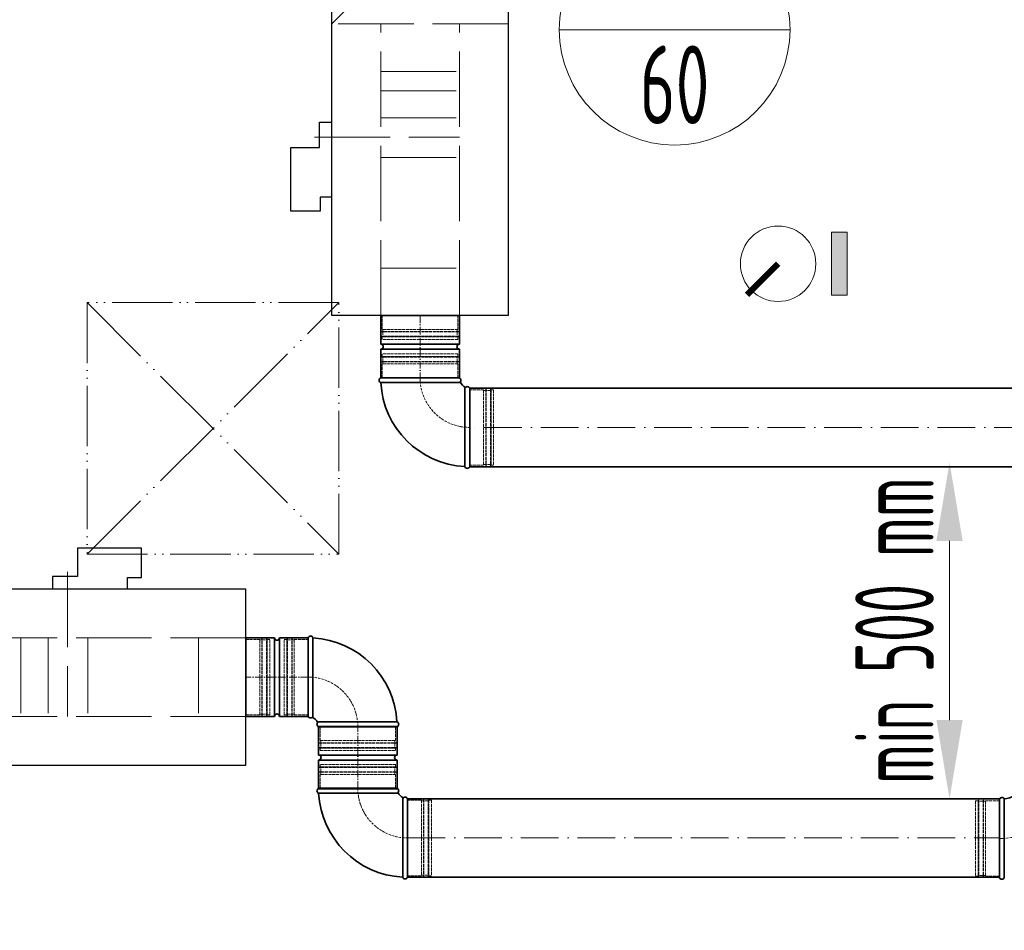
# Model space of a CAD drawing. Header units: millimetres. Extents: x -118717 to 8962, y 22910 to 145283.
# Tile 135 of 193: x -49021 to -47456, y 69182 to 70630. Entities that reach past the tile are written whole.
import ezdxf
from ezdxf.enums import TextEntityAlignment as Align

# ---------------------------------------------------------------- set-up
doc = ezdxf.new("R2010")
doc.units = ezdxf.units.MM
for name, pattern in [('ACAD_ISO02W100', [15, 12, -3]), ('ACAD_ISO05W100', [33, 24, -3, 0, -3, 0, -3]), ('ACAD_ISO10W100', [18, 12, -3, 0, -3])]:
    doc.linetypes.add(name, pattern=pattern)
for name, color, linetype, lineweight in [('UT_KOTY - DIMENZE', 7, 'Continuous', 5), ('VZT_01 SUP (PŘÍVOD) - OBRYS', 5, 'Continuous', 35), ('VZT_02 SUP (PŘÍVOD) - OSA', 5, 'ACAD_ISO10W100', 5), ('VZT_05 ETA (ODVOD) - OBRYS', 6, 'Continuous', 35), ('VZT_06 ETA (ODVOD) - OSA', 6, 'ACAD_ISO10W100', 5), ('VZT_21 ZAŘÍZENÍ - OBRYS', 1, 'Continuous', 30), ('VZT_22 ZAŘÍZENÍ - DETAIL', 8, 'Continuous', 5), ('VZT_52 POPIS - DISTRIBUCE', 7, 'Continuous', 5), ('VZT_KOTY - DIMENZE', 7, 'Continuous', 5), ('VZT_POPIS - OBECNE', 7, 'Continuous', 5), ('VZT_POŽADAVKY NA STAVBU - PODHLEDY', 4, 'ACAD_ISO05W100', 5)]:
    doc.layers.add(name, color=color, linetype=linetype, lineweight=lineweight)
doc.layers.add('VZT_03 SUP (PŘÍVOD) - NETISK', color=8, linetype='ACAD_ISO02W100', lineweight=5, plot=False)
doc.layers.add('VZT_07 ETA (ODVOD) - NETISK', color=8, linetype='ACAD_ISO02W100', lineweight=5, plot=False)
doc.styles.add('ISOCP 2.5', font='isocp.shx', dxfattribs={"width": 0.6, "height": 2.5})
doc.styles.add('JS', font='isocp.shx', dxfattribs={"width": 0.6, "height": 125})

msp = doc.modelspace()

# ---------------------------------------------------------------- hatches: boundary and pattern name
at = {"layer": 'VZT_POPIS - OBECNE'}
h = msp.add_hatch(color=256, dxfattribs=at)
h.dxf.hatch_style = 1
h.paths.add_polyline_path([(-47705.2, 70191.7), (-47705.2, 70291.7), (-47730.2, 70291.7), (-47730.2, 70191.7)])

# ---------------------------------------------------------------- linework, layer by layer
at = {"layer": 'UT_KOTY - DIMENZE'}
msp.add_line((-47542.7, 69515.9), (-47542.7, 69800.8), dxfattribs=at)
for points in [[(-47563.5, 69800.8), (-47521.8, 69800.8), (-47542.7, 69925.8)], [(-47563.5, 69515.9), (-47521.8, 69515.9), (-47542.7, 69390.9)]]:
    msp.add_solid(points, dxfattribs=at)
at = {"layer": 'VZT_01 SUP (PŘÍVOD) - OBRYS'}
for p, q in [((-48661.4, 69521.8), (-48661.4, 69646.8)), ((-48615.9, 69646.8), (-48661.4, 69646.8)), ((-48615.9, 69521.8), (-48615.9, 69646.8)), ((-48607.9, 69521.8), (-48607.9, 69646.8)), ((-48562.4, 69646.8), (-48607.9, 69646.8)), ((-48562.4, 69521.8), (-48562.4, 69646.8)), ((-48562.4, 69521.8), (-48562.4, 69646.8)), ((-48554.7, 69521.8), (-48554.7, 69646.8)), ((-48615.9, 69521.8), (-48661.4, 69521.8)), ((-48562.4, 69521.8), (-48607.9, 69521.8)), ((-48545.9, 69513), (-48420.9, 69513)), ((-48420.9, 69505.7), (-48545.9, 69505.7)), ((-48545.9, 69460.2), (-48545.9, 69505.7)), ((-48545.9, 69505.3), (-48420.9, 69505.3)), ((-48420.9, 69460.2), (-48420.9, 69505.7)), ((-48420.9, 69460.2), (-48545.9, 69460.2)), ((-48420.9, 69452.2), (-48545.9, 69452.2)), ((-48545.9, 69406.7), (-48545.9, 69452.2)), ((-48420.9, 69406.7), (-48420.9, 69452.2)), ((-48420.9, 69407.4), (-48545.9, 69407.4)), ((-48420.9, 69406.7), (-48545.9, 69406.7)), ((-48420.9, 69399.7), (-48545.9, 69399.7)), ((-48412, 69390.9), (-48412, 69265.9)), ((-48404.4, 69390.9), (-48404.4, 69265.9)), ((-47463.3, 69390.2), (-47463.3, 69265.2))]:
    msp.add_line(p, q, dxfattribs=at)
for points in [[(-47463.3, 69390.9), (-48404.4, 69390.9)], [(-47463.3, 69265.9), (-48404.4, 69265.9)]]:
    msp.add_lwpolyline(points, dxfattribs=at)
for centre, radius, start, end in [((-48611.9, 69646.8), 4, 180, 0), ((-48558.5, 69645.2), 4.17, 20.3309, 156.5322), ((-48562.4, 69505.3), 141.5, 3.1369, 86.8631), ((-48611.9, 69521.8), 4, 0, 180), ((-48558.5, 69523.5), 4.17, 203.4678, 336.5322), ((-48562.4, 69505.3), 16.5, 23.8093, 66.1907), ((-48544.2, 69509.1), 4.17, 113.4678, 246.5322), ((-48422.5, 69509.1), 4.17, 293.4678, 69.6691), ((-48545.9, 69456.2), 4, 270, 90), ((-48420.9, 69456.2), 4, 90, 270), ((-48544.2, 69403.5), 4.17, 113.4678, 249.6691), ((-48422.5, 69403.5), 4.17, 293.4678, 66.5322), ((-48404.4, 69407.4), 141.5, 183.1369, 266.8631), ((-48404.4, 69407.4), 16.5, 203.8093, 246.1907), ((-48408.2, 69389.2), 4.17, 23.4678, 156.5322), ((-47459.5, 69388.5), 4.17, 30.2981, 156.5322), ((-47463.3, 69452.7), 62.5, 276.8302, 293.1698), ((-48408.2, 69267.5), 4.17, 200.3309, 336.5322), ((-47459.5, 69266.9), 4.17, 203.4678, 338.8928)]:
    msp.add_arc(centre, radius, start, end, dxfattribs=at)
msp.add_open_spline([(-47455.9, 69390.6), (-47455.9, 69390.6), (-47455.9, 69389.3), (-47455.8, 69383.7), (-47455.8, 69379.3), (-47455.8, 69368.2), (-47455.7, 69361.5), (-47455.7, 69346.7), (-47455.7, 69338.6), (-47455.7, 69322.3), (-47455.6, 69314.1), (-47455.6, 69298.8), (-47455.6, 69291.8), (-47455.6, 69279.7), (-47455.6, 69274.8), (-47455.6, 69269.4), (-47455.6, 69267.9), (-47455.6, 69265.9), (-47455.6, 69265.4), (-47455.6, 69265.4)], degree=3, knots=[197.169832, 197.169832, 197.169832, 197.169832, 219.953018, 219.953018, 244.236959, 244.236959, 268.720867, 268.720867, 293.267785, 293.267785, 317.778333, 317.778333, 342.238473, 342.238473, 366.661909, 366.661909, 380.474614, 380.474614, 394.287036, 394.287036, 394.287036, 394.287036], dxfattribs=at)
at = {"layer": 'VZT_02 SUP (PŘÍVOD) - OSA'}
for points in [[(-48562.4, 69584.3), (-48661.4, 69584.3)], [(-48483.4, 69406.7), (-48483.4, 69505.7)]]:
    msp.add_lwpolyline(points, dxfattribs=at)
at = {"layer": 'VZT_02 SUP (PŘÍVOD) - OSA', "ltscale": 0.3}
for points in [[(-48562.4, 69584.3), (-48562.4, 69584.3, -0.414214), (-48483.4, 69505.3), (-48483.4, 69505.3)], [(-48404.4, 69328.4), (-48404.4, 69328.4, -0.414214), (-48483.4, 69407.4), (-48483.4, 69407.4)], [(-47463.3, 69327.7), (-47463.3, 69327.7, 0.131652), (-47400.8, 69344.4, 0.131652)]]:
    msp.add_lwpolyline(points, format="xyb", dxfattribs=at)
at = {"layer": 'VZT_02 SUP (PŘÍVOD) - OSA', "ltscale": 5}
msp.add_lwpolyline([(-48404.4, 69328.4), (-47463.3, 69328.4)], dxfattribs=at)
at = {"layer": 'VZT_03 SUP (PŘÍVOD) - NETISK', "ltscale": 0.4}
for p, q in [((-48600.4, 69524.3), (-48600.4, 69644.3)), ((-48600.4, 69644.3), (-48596.4, 69644.3)), ((-48596.4, 69524.3), (-48596.4, 69644.3)), ((-48596.4, 69643.3), (-48595.9, 69643.3)), ((-48595.9, 69523.3), (-48595.9, 69645.3)), ((-48595.9, 69645.3), (-48595.4, 69645.3)), ((-48595.4, 69523.3), (-48595.4, 69645.3)), ((-48595.4, 69643.3), (-48588.4, 69643.3)), ((-48588.4, 69523.3), (-48588.4, 69645.3)), ((-48588.4, 69645.3), (-48587.9, 69645.3)), ((-48587.9, 69523.3), (-48587.9, 69645.3)), ((-48587.9, 69643.3), (-48584.4, 69643.3)), ((-48584.4, 69524.3), (-48584.4, 69644.3)), ((-48584.4, 69644.3), (-48562.4, 69644.3)), ((-48600.4, 69524.3), (-48596.4, 69524.3)), ((-48596.4, 69525.3), (-48595.9, 69525.3)), ((-48595.9, 69523.3), (-48595.4, 69523.3)), ((-48595.4, 69525.3), (-48588.4, 69525.3)), ((-48588.4, 69523.3), (-48587.9, 69523.3)), ((-48587.9, 69525.3), (-48584.4, 69525.3)), ((-48584.4, 69524.3), (-48562.4, 69524.3)), ((-48543.4, 69505.3), (-48543.4, 69483.3)), ((-48423.4, 69505.3), (-48423.4, 69483.3)), ((-48544.4, 69479.8), (-48422.4, 69479.8)), ((-48544.4, 69479.8), (-48544.4, 69479.3)), ((-48544.4, 69479.3), (-48422.4, 69479.3)), ((-48544.4, 69472.3), (-48422.4, 69472.3)), ((-48544.4, 69472.3), (-48544.4, 69471.8)), ((-48544.4, 69471.8), (-48422.4, 69471.8)), ((-48543.4, 69483.3), (-48423.4, 69483.3)), ((-48543.4, 69471.3), (-48423.4, 69471.3)), ((-48543.4, 69471.3), (-48543.4, 69467.3)), ((-48542.4, 69483.3), (-48542.4, 69479.8)), ((-48542.4, 69479.3), (-48542.4, 69472.3)), ((-48542.4, 69471.8), (-48542.4, 69471.3)), ((-48424.4, 69483.3), (-48424.4, 69479.8)), ((-48424.4, 69479.3), (-48424.4, 69472.3)), ((-48424.4, 69471.8), (-48424.4, 69471.3)), ((-48423.4, 69471.3), (-48423.4, 69467.3)), ((-48422.4, 69479.8), (-48422.4, 69479.3)), ((-48422.4, 69472.3), (-48422.4, 69471.8)), ((-48543.4, 69467.3), (-48423.4, 69467.3)), ((-48422.4, 69440.9), (-48544.4, 69440.9)), ((-48544.4, 69440.4), (-48544.4, 69440.9)), ((-48422.4, 69440.4), (-48544.4, 69440.4)), ((-48423.4, 69445.4), (-48543.4, 69445.4)), ((-48543.4, 69441.4), (-48543.4, 69445.4)), ((-48423.4, 69441.4), (-48543.4, 69441.4)), ((-48542.4, 69440.9), (-48542.4, 69441.4)), ((-48542.4, 69433.4), (-48542.4, 69440.4)), ((-48424.4, 69440.9), (-48424.4, 69441.4)), ((-48424.4, 69433.4), (-48424.4, 69440.4)), ((-48423.4, 69441.4), (-48423.4, 69445.4)), ((-48422.4, 69440.4), (-48422.4, 69440.9)), ((-48422.4, 69433.4), (-48544.4, 69433.4)), ((-48544.4, 69432.9), (-48544.4, 69433.4)), ((-48422.4, 69432.9), (-48544.4, 69432.9)), ((-48423.4, 69429.4), (-48543.4, 69429.4)), ((-48543.4, 69407.4), (-48543.4, 69429.4)), ((-48542.4, 69429.4), (-48542.4, 69432.9)), ((-48424.4, 69429.4), (-48424.4, 69432.9)), ((-48423.4, 69407.4), (-48423.4, 69429.4)), ((-48422.4, 69432.9), (-48422.4, 69433.4)), ((-48382.4, 69388.4), (-48404.4, 69388.4)), ((-48382.4, 69388.4), (-48382.4, 69268.4)), ((-48378.9, 69387.4), (-48382.4, 69387.4)), ((-48378.9, 69389.4), (-48378.9, 69267.4)), ((-48378.4, 69389.4), (-48378.9, 69389.4)), ((-48378.4, 69389.4), (-48378.4, 69267.4)), ((-48371.4, 69387.4), (-48378.4, 69387.4)), ((-48371.4, 69389.4), (-48371.4, 69267.4)), ((-48370.9, 69389.4), (-48371.4, 69389.4)), ((-48370.9, 69389.4), (-48370.9, 69267.4)), ((-48370.4, 69387.4), (-48370.9, 69387.4)), ((-48370.4, 69388.4), (-48370.4, 69268.4)), ((-48366.4, 69388.4), (-48370.4, 69388.4)), ((-48366.4, 69388.4), (-48366.4, 69268.4)), ((-47501.3, 69387.7), (-47501.3, 69267.7)), ((-47497.3, 69387.7), (-47501.3, 69387.7)), ((-47497.3, 69387.7), (-47497.3, 69267.7)), ((-47496.8, 69386.7), (-47497.3, 69386.7)), ((-47496.8, 69388.7), (-47496.8, 69266.7)), ((-47496.3, 69388.7), (-47496.8, 69388.7)), ((-47496.3, 69388.7), (-47496.3, 69266.7)), ((-47489.3, 69386.7), (-47496.3, 69386.7)), ((-47489.3, 69388.7), (-47489.3, 69266.7)), ((-47488.8, 69388.7), (-47489.3, 69388.7)), ((-47488.8, 69388.7), (-47488.8, 69266.7)), ((-47485.3, 69386.7), (-47488.8, 69386.7)), ((-47485.3, 69387.7), (-47485.3, 69267.7)), ((-47463.3, 69387.7), (-47485.3, 69387.7)), ((-48382.4, 69268.4), (-48404.4, 69268.4)), ((-48378.9, 69269.4), (-48382.4, 69269.4)), ((-48378.4, 69267.4), (-48378.9, 69267.4)), ((-48371.4, 69269.4), (-48378.4, 69269.4)), ((-48370.9, 69267.4), (-48371.4, 69267.4)), ((-48370.4, 69269.4), (-48370.9, 69269.4)), ((-48366.4, 69268.4), (-48370.4, 69268.4)), ((-47497.3, 69267.7), (-47501.3, 69267.7)), ((-47496.8, 69268.7), (-47497.3, 69268.7)), ((-47496.3, 69266.7), (-47496.8, 69266.7)), ((-47489.3, 69268.7), (-47496.3, 69268.7)), ((-47488.8, 69266.7), (-47489.3, 69266.7)), ((-47485.3, 69268.7), (-47488.8, 69268.7)), ((-47463.3, 69267.7), (-47485.3, 69267.7))]:
    msp.add_line(p, q, dxfattribs=at)
at = {"layer": 'VZT_05 ETA (ODVOD) - OBRYS'}
for p, q in [((-48322, 70159.3), (-48447, 70159.3)), ((-48447, 70159.3), (-48447, 70113.8)), ((-48322, 70159.3), (-48322, 70113.8)), ((-48322, 70113.8), (-48447, 70113.8)), ((-48322, 70105.8), (-48447, 70105.8)), ((-48447, 70105.8), (-48447, 70060.3)), ((-48322, 70105.8), (-48322, 70060.3)), ((-48322, 70060.3), (-48447, 70060.3)), ((-48322, 70060.3), (-48447, 70060.3)), ((-48322, 70052.6), (-48447, 70052.6)), ((-48313.2, 70043.8), (-48313.2, 69918.8)), ((-48305.5, 70043.8), (-48305.5, 69918.8))]:
    msp.add_line(p, q, dxfattribs=at)
for points in [[(-48305.5, 70043.8), (-47321.5, 70043.8)], [(-48305.5, 69918.8), (-47321.5, 69918.8)]]:
    msp.add_lwpolyline(points, dxfattribs=at)
for centre, radius, start, end in [((-48447, 70109.8), 4, 270, 90), ((-48322, 70109.8), 4, 90, 270), ((-48445.4, 70056.4), 4.17, 113.4678, 249.6691), ((-48305.5, 70060.3), 141.5, 183.1369, 266.8631), ((-48323.7, 70056.4), 4.17, 293.4678, 66.5322), ((-48305.5, 70060.3), 16.5, 203.8093, 246.1907), ((-48309.4, 70042.1), 4.17, 23.4678, 156.5322), ((-48309.4, 69920.4), 4.17, 200.3309, 336.5322)]:
    msp.add_arc(centre, radius, start, end, dxfattribs=at)
at = {"layer": 'VZT_06 ETA (ODVOD) - OSA'}
msp.add_lwpolyline([(-48384.5, 70159.3), (-48384.5, 70060.3)], dxfattribs=at)
at = {"layer": 'VZT_06 ETA (ODVOD) - OSA', "ltscale": 0.3}
msp.add_lwpolyline([(-48305.5, 69981.3), (-48305.5, 69981.3, -0.414214), (-48384.5, 70060.3), (-48384.5, 70060.3)], format="xyb", dxfattribs=at)
at = {"layer": 'VZT_06 ETA (ODVOD) - OSA', "ltscale": 5}
msp.add_lwpolyline([(-47321.5, 69981.3), (-48305.5, 69981.3)], dxfattribs=at)
at = {"layer": 'VZT_07 ETA (ODVOD) - NETISK', "ltscale": 0.4}
for p, q in [((-48444.5, 70159.3), (-48444.5, 70137.3)), ((-48324.5, 70159.3), (-48324.5, 70137.3)), ((-48323.5, 70133.8), (-48445.5, 70133.8)), ((-48445.5, 70133.8), (-48445.5, 70133.3)), ((-48323.5, 70133.3), (-48445.5, 70133.3)), ((-48324.5, 70137.3), (-48444.5, 70137.3)), ((-48443.5, 70137.3), (-48443.5, 70133.8)), ((-48443.5, 70133.3), (-48443.5, 70126.3)), ((-48325.5, 70137.3), (-48325.5, 70133.8)), ((-48325.5, 70133.3), (-48325.5, 70126.3)), ((-48323.5, 70133.8), (-48323.5, 70133.3)), ((-48323.5, 70126.3), (-48445.5, 70126.3)), ((-48445.5, 70126.3), (-48445.5, 70125.8)), ((-48323.5, 70125.8), (-48445.5, 70125.8)), ((-48324.5, 70125.3), (-48444.5, 70125.3)), ((-48444.5, 70125.3), (-48444.5, 70121.3)), ((-48324.5, 70121.3), (-48444.5, 70121.3)), ((-48443.5, 70125.8), (-48443.5, 70125.3)), ((-48325.5, 70125.8), (-48325.5, 70125.3)), ((-48324.5, 70125.3), (-48324.5, 70121.3)), ((-48323.5, 70126.3), (-48323.5, 70125.8)), ((-48324.5, 70098.3), (-48444.5, 70098.3)), ((-48444.5, 70094.3), (-48444.5, 70098.3)), ((-48324.5, 70094.3), (-48324.5, 70098.3)), ((-48323.5, 70093.8), (-48445.5, 70093.8)), ((-48445.5, 70093.3), (-48445.5, 70093.8)), ((-48323.5, 70093.3), (-48445.5, 70093.3)), ((-48323.5, 70086.3), (-48445.5, 70086.3)), ((-48445.5, 70085.8), (-48445.5, 70086.3)), ((-48323.5, 70085.8), (-48445.5, 70085.8)), ((-48324.5, 70094.3), (-48444.5, 70094.3)), ((-48324.5, 70082.3), (-48444.5, 70082.3)), ((-48444.5, 70060.3), (-48444.5, 70082.3)), ((-48443.5, 70093.8), (-48443.5, 70094.3)), ((-48443.5, 70086.3), (-48443.5, 70093.3)), ((-48443.5, 70082.3), (-48443.5, 70085.8)), ((-48325.5, 70093.8), (-48325.5, 70094.3)), ((-48325.5, 70086.3), (-48325.5, 70093.3)), ((-48325.5, 70082.3), (-48325.5, 70085.8)), ((-48324.5, 70060.3), (-48324.5, 70082.3)), ((-48323.5, 70093.3), (-48323.5, 70093.8)), ((-48323.5, 70085.8), (-48323.5, 70086.3)), ((-48283.5, 70041.3), (-48305.5, 70041.3)), ((-48283.5, 70041.3), (-48283.5, 69921.3)), ((-48280, 70040.3), (-48283.5, 70040.3)), ((-48280, 70042.3), (-48280, 69920.3)), ((-48279.5, 70042.3), (-48280, 70042.3)), ((-48279.5, 70042.3), (-48279.5, 69920.3)), ((-48272.5, 70040.3), (-48279.5, 70040.3)), ((-48272.5, 70042.3), (-48272.5, 69920.3)), ((-48272, 70042.3), (-48272.5, 70042.3)), ((-48272, 70042.3), (-48272, 69920.3)), ((-48271.5, 70040.3), (-48272, 70040.3)), ((-48271.5, 70041.3), (-48271.5, 69921.3)), ((-48267.5, 70041.3), (-48271.5, 70041.3)), ((-48267.5, 70041.3), (-48267.5, 69921.3)), ((-48283.5, 69921.3), (-48305.5, 69921.3)), ((-48280, 69922.3), (-48283.5, 69922.3)), ((-48279.5, 69920.3), (-48280, 69920.3)), ((-48272.5, 69922.3), (-48279.5, 69922.3)), ((-48272, 69920.3), (-48272.5, 69920.3)), ((-48271.5, 69922.3), (-48272, 69922.3)), ((-48267.5, 69921.3), (-48271.5, 69921.3)), ((-48661.4, 69644.3), (-48639.4, 69644.3)), ((-48639.4, 69524.3), (-48639.4, 69644.3)), ((-48639.4, 69643.3), (-48635.9, 69643.3)), ((-48635.9, 69523.3), (-48635.9, 69645.3)), ((-48635.9, 69645.3), (-48635.4, 69645.3)), ((-48635.4, 69523.3), (-48635.4, 69645.3)), ((-48635.4, 69643.3), (-48628.4, 69643.3)), ((-48628.4, 69523.3), (-48628.4, 69645.3)), ((-48628.4, 69645.3), (-48627.9, 69645.3)), ((-48627.9, 69523.3), (-48627.9, 69645.3)), ((-48627.9, 69643.3), (-48627.4, 69643.3)), ((-48627.4, 69524.3), (-48627.4, 69644.3)), ((-48627.4, 69644.3), (-48623.4, 69644.3)), ((-48623.4, 69524.3), (-48623.4, 69644.3)), ((-48661.4, 69524.3), (-48639.4, 69524.3)), ((-48639.4, 69525.3), (-48635.9, 69525.3)), ((-48635.9, 69523.3), (-48635.4, 69523.3)), ((-48635.4, 69525.3), (-48628.4, 69525.3)), ((-48628.4, 69523.3), (-48627.9, 69523.3)), ((-48627.9, 69525.3), (-48627.4, 69525.3)), ((-48627.4, 69524.3), (-48623.4, 69524.3))]:
    msp.add_line(p, q, dxfattribs=at)
at = {"layer": 'VZT_21 ZAŘÍZENÍ - OBRYS'}
for points in [[(-48244.5, 71659.3), (-48244.5, 70159.3), (-48524.5, 70159.3), (-48524.5, 71659.3)], [(-50161.4, 69444.3), (-48661.4, 69444.3), (-48661.4, 69724.3), (-50161.4, 69724.3)]]:
    msp.add_lwpolyline(points, close=True, dxfattribs=at)
for points in [[(-48524.5, 70347.6), (-48543.1, 70347.6), (-48543.1, 70325.1), (-48589.7, 70325.1), (-48589.7, 70426.8), (-48544.4, 70426.8), (-48544.4, 70466.7), (-48524.5, 70466.7)], [(-48849.7, 69724.3), (-48849.7, 69742.9), (-48827.2, 69742.9), (-48827.2, 69789.5), (-48928.8, 69789.5), (-48928.8, 69744.1), (-48968.8, 69744.1), (-48968.8, 69724.3)]]:
    msp.add_lwpolyline(points, dxfattribs=at)
at = {"layer": 'VZT_22 ZAŘÍZENÍ - DETAIL', "linetype": 'ACAD_ISO02W100', "lineweight": 5, "ltscale": 10}
for points in [[(-48524.5, 70623), (-48334.5, 70817.7), (-48524.5, 71635.3)], [(-48244.5, 70623), (-48524.5, 70623)], [(-48447, 70159.3), (-48447, 70623)], [(-48322, 70159.3), (-48322, 70623)], [(-48447, 70547.6), (-48322, 70547.6)], [(-48447, 70516.8), (-48322, 70516.8)], [(-48447, 70473.8), (-48322, 70473.8)], [(-48552.1, 70442.8), (-48322, 70442.8)], [(-48447, 70410.5), (-48322, 70410.5)], [(-48447, 70234.7), (-48322, 70234.7)], [(-48944.9, 69751.9), (-48944.9, 69521.8)], [(-48661.4, 69646.8), (-49125.1, 69646.8)], [(-49018.9, 69646.8), (-49018.9, 69521.8)], [(-48975.8, 69646.8), (-48975.8, 69521.8)], [(-48912.5, 69646.8), (-48912.5, 69521.8)], [(-48736.8, 69646.8), (-48736.8, 69521.8)], [(-48661.4, 69521.8), (-49125.1, 69521.8)]]:
    msp.add_lwpolyline(points, dxfattribs=at)
at = {"layer": 'VZT_52 POPIS - DISTRIBUCE'}
msp.add_line((-48163.1, 70613.9), (-47796.3, 70613.9), dxfattribs=at)
msp.add_circle((-47979.7, 70613.9), 183.4, dxfattribs=at)
at = {"layer": 'VZT_KOTY - DIMENZE', "const_width": 10}
msp.add_lwpolyline([(-47815.2, 70241.7), (-47864.7, 70192.2)], dxfattribs=at)
at = {"layer": 'VZT_POPIS - OBECNE'}
msp.add_lwpolyline([(-47705.2, 70291.7), (-47730.2, 70291.7), (-47730.2, 70191.7), (-47705.2, 70191.7)], close=True, dxfattribs=at)
msp.add_circle((-47815.2, 70241.7), 60, dxfattribs=at)
at = {"layer": 'VZT_POŽADAVKY NA STAVBU - PODHLEDY', "ltscale": 5}
for p, q in [((-48913.7, 70179.8), (-48513.7, 69779.8)), ((-48913.7, 69779.8), (-48513.7, 70179.8))]:
    msp.add_line(p, q, dxfattribs=at)
at = {"layer": 'VZT_POŽADAVKY NA STAVBU - PODHLEDY', "ltscale": 4}
for p, q in [((-48513.7, 70179.8), (-48913.7, 70179.8)), ((-48913.7, 70179.8), (-48913.7, 69779.8)), ((-48513.7, 69779.8), (-48513.7, 70179.8)), ((-48913.7, 69779.8), (-48513.7, 69779.8))]:
    msp.add_line(p, q, dxfattribs=at)

# ---------------------------------------------------------------- texts
at = {"layer": 'UT_KOTY - DIMENZE', "insert": (-47630.2, 69658.3), "char_height": 125, "attachment_point": 5, "rotation": 90, "style": 'ISOCP 2.5'}
msp.add_mtext('min 500 mm', dxfattribs=at)
at = {"layer": 'VZT_52 POPIS - DISTRIBUCE', "ltscale": 50, "style": 'JS', "width": 0.7}
msp.add_text('60', height=125, dxfattribs=at).set_placement((-47979.7, 70526.4), align=Align.MIDDLE_CENTER)

doc.saveas('drawing.dxf')
